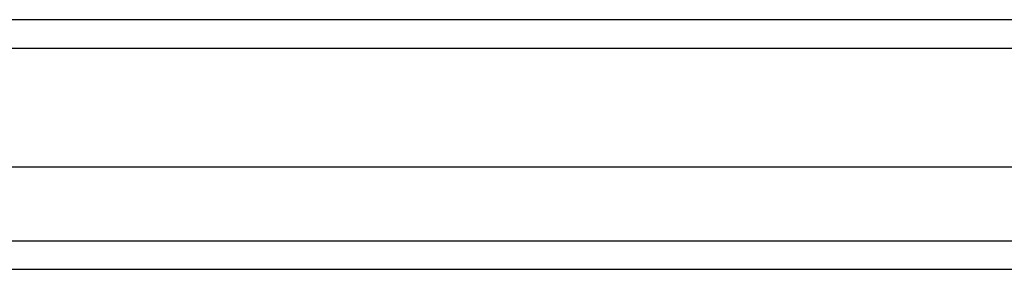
# Model space of a CAD drawing. Header units: inches. Extents: x 25 to 728, y 80 to 333.
# Tile 32 of 160: x 282.716 to 286.128, y 221.006 to 221.872. Entities that reach past the tile are written whole.
import ezdxf

# ---------------------------------------------------------------- set-up
doc = ezdxf.new("R2010")
doc.units = ezdxf.units.IN
doc.header["$MEASUREMENT"] = 0
doc.layers.add('Visible Edges(ANSI)', color=7, linetype='Continuous', lineweight=25)
doc.layers.add('Visible Tangent Edges(ANSI)', color=7, linetype='Continuous', lineweight=25)

msp = doc.modelspace()

# ---------------------------------------------------------------- linework, layer by layer
at = {"layer": 'Visible Edges(ANSI)'}
for p, q in [((312.6379, 221.8723), (240.8359, 221.8723)), ((312.0283, 221.3605), (241.4456, 221.3605)), ((311.8398, 221.0061), (241.6341, 221.0061))]:
    msp.add_line(p, q, dxfattribs=at)
at = {"layer": 'Visible Tangent Edges(ANSI)'}
for p, q in [((240.8359, 221.7733), (312.6379, 221.7733)), ((241.5041, 221.1051), (311.9698, 221.1051))]:
    msp.add_line(p, q, dxfattribs=at)

doc.saveas('drawing.dxf')
